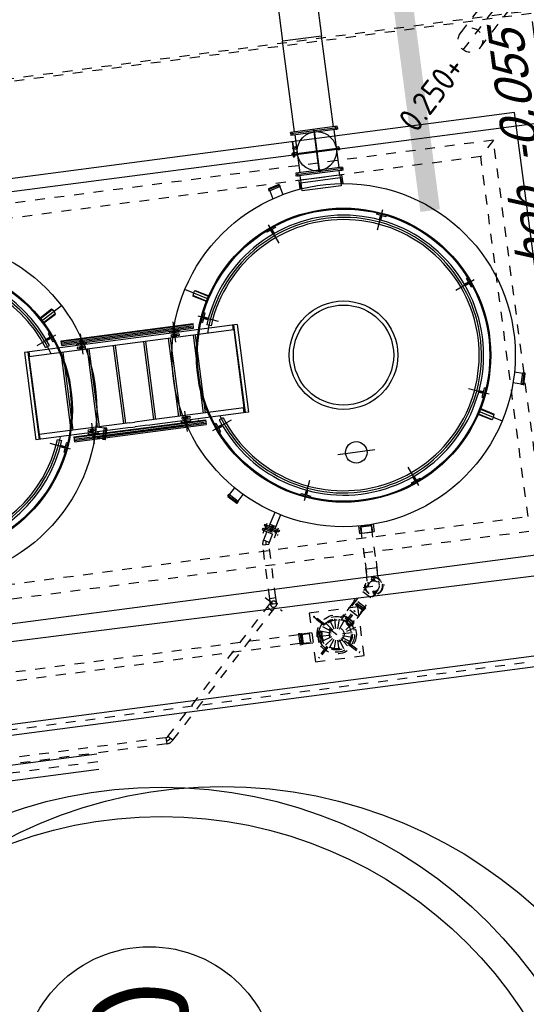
# Model space of a CAD drawing. Header units: metres. Extents: x 118052 to 118564, y 454784 to 455719.
# Tile 72 of 160: x 118271.73 to 118276.88, y 455268.94 to 455278.96. Entities that reach past the tile are written whole.
import ezdxf

# ---------------------------------------------------------------- set-up
doc = ezdxf.new("R2010")
doc.units = ezdxf.units.M
doc.header["$LTSCALE"] = 0.5
for name, pattern in [('DASHED', [19.05, 12.7, -6.35]), ('Tauw_HIDDEN2', [5.6, 4, -1.6]), ('Tauw_HIDDEN3', [2.8, 2, -0.8]), ('Tauw_L_Center2', [6.499, 4, -0.833, 0.833, -0.833])]:
    doc.linetypes.add(name, pattern=pattern)
for name, color, linetype in [('_gebouwen', 7, 'Continuous'), ('A06-001-01', 7, 'Continuous'), ('EL_N_A_EB00----REVISIE~-_-----', 1, 'Continuous'), ('KABELLOOP', 6, 'Continuous'), ('Koningsstal VIEUWPORT', 254, 'Continuous'), ('ME_N_A_EB00----kunstof-put~-_-----', 135, 'Continuous'), ('ME_N_H_EB00X---ALG_Stramien~-_-----', 135, 'Tauw_HIDDEN3'), ('ZU_B_-_EL999---LX_onb250_sdr00~H_-----', 1, 'Tauw_L_Center2'), ('ZU_B_-_EL999---LX_onb250_sdr00~W_-----', 8, 'Tauw_HIDDEN2'), ('ZU_N_-_AL999---LL_PE-110_pgr17__18_^100~-_-----', 7, 'Continuous'), ('ZU_N_-_EL999---LL_PE-110_pgr17~H_-----', 2, 'Tauw_L_Center2'), ('ZU_N_-_EL999---LL_PE-110_pgr17~W_-----', 15, 'Continuous'), ('ZU_N_-_EL999---LSSpvc160_pgr34~H_-----', 2, 'Tauw_L_Center2'), ('ZU_N_-_EL999---LSSpvc160_pgr34~W_-----', 8, 'Continuous'), ('ZU_N_D_EB00--E-BETON~-_-----', 7, 'Continuous')]:
    doc.layers.add(name, color=color, linetype=linetype)
doc.styles.add('ISOCPEUR', font='isocpeur.ttf', dxfattribs={"height": 2.5})
doc.styles.add('TAUW-ISOCP', font='tcb_isocp.shx')
doc.styles.add('WB025', font='ISO.SHX', dxfattribs={"height": 2.5})

# ---------------------------------------------------------------- blocks, each defined once
blk = doc.blocks.new('A$C6DFC50BF')
at = {"layer": 'KABELLOOP', "linetype": 'DASHED', "const_width": 200}
blk.add_lwpolyline([(76730, -89502), (79833, -89502)], dxfattribs=at)
blk = doc.blocks.new('Leidingen')
at = {"layer": 'ME_N_A_EB00----kunstof-put~-_-----'}
for p, q in [((-189121.5, -13635), (-189121.5, -30635)), ((-184621.5, -30635), (-184621.5, -13635)), ((-187296.5, -26336.1), (-187296.5, -25364.1)), ((-186396.5, -25364.1), (-187296.5, -25364.1)), ((-186396.5, -25399.1), (-187296.5, -25399.1)), ((-186396.5, -27549.5), (-186396.5, -25364.1)), ((-187296.5, -25404.1), (-187246.5, -25404.1)), ((-187296.5, -25409.1), (-187246.5, -25409.1)), ((-187246.5, -25404.1), (-187291.5, -25404.1)), ((-187246.5, -26336.1), (-187246.5, -25404.1)), ((-186446.5, -25404.1), (-187246.5, -25404.1)), ((-186446.5, -27509.5), (-186446.5, -25404.1)), ((-186396.5, -25404.1), (-186446.5, -25404.1)), ((-186446.5, -25404.1), (-186401.5, -25404.1)), ((-186396.5, -25409.1), (-186446.5, -25409.1)), ((-187434.1, -25703.6), (-187351.2, -25503.6)), ((-187417.9, -25645.1), (-187399.8, -25601.2)), ((-187319.3, -25584.1), (-187334.7, -25626.4)), ((-186373.7, -25584.1), (-186358.3, -25626.4)), ((-186341.9, -25503.6), (-186259, -25703.6)), ((-186275.1, -25645), (-186293.2, -25601.2)), ((-186124, -25599.5), (-186049.8, -25728.1)), ((-186119.9, -25597.2), (-186044.7, -25727.4)), ((-186101.6, -25575.4), (-185971.6, -25800.6)), ((-186073.5, -25570.4), (-185998.3, -25700.6)), ((-185995.2, -25696.6), (-186069.5, -25568)), ((-187462.9, -25642.7), (-187457.2, -25628.8)), ((-187370.6, -25680.9), (-187462.9, -25642.7)), ((-187364.8, -25667.1), (-187457.2, -25628.8)), ((-187404.1, -25650.8), (-187385.9, -25606.9)), ((-187370.6, -25680.9), (-187364.8, -25667.1)), ((-186235.8, -25628.8), (-186328.2, -25667)), ((-186322.4, -25680.9), (-186328.2, -25667)), ((-186230.1, -25642.6), (-186322.4, -25680.9)), ((-186288.9, -25650.8), (-186307.1, -25606.9)), ((-186230.1, -25642.6), (-186235.8, -25628.8)), ((-187366.5, -25751.1), (-187366.5, -27106.1)), ((-187316.5, -25751.1), (-187366.5, -25751.1)), ((-187356.5, -27106.1), (-187356.5, -25751.1)), ((-187341.5, -27086.1), (-187341.5, -25751.1)), ((-187326.5, -27106.1), (-187326.5, -25751.1)), ((-187316.5, -25751.1), (-187316.5, -27106.1)), ((-186446.5, -25731.1), (-187246.5, -25731.1)), ((-186446.5, -25751.1), (-187246.5, -25751.1)), ((-186376.5, -25751.1), (-186326.5, -25751.1)), ((-186376.5, -25751.1), (-186376.5, -27106.1)), ((-186366.5, -27106.1), (-186366.5, -25751.1)), ((-186351.5, -27086.1), (-186351.5, -25751.1)), ((-186336.5, -27106.1), (-186336.5, -25751.1)), ((-186326.5, -25751.1), (-186326.5, -27106.1)), ((-187296.5, -25901.1), (-187311.6, -25901.1)), ((-187311.5, -26001.1), (-187311.5, -25901.1)), ((-186381.5, -25901.1), (-186396.5, -25901.1)), ((-186381.5, -25901.1), (-186381.5, -26001.1)), ((-187410.8, -25951.1), (-187200.8, -25951.1)), ((-187374.6, -26043.3), (-187352.4, -25960.2)), ((-187311.5, -25943.6), (-187366.5, -25943.6)), ((-187311.5, -25958.6), (-187366.5, -25958.6)), ((-187346.5, -26884.5), (-187346.5, -25985.5)), ((-187316.5, -25943.6), (-187316.5, -25958.6)), ((-187296.5, -26001.1), (-187311.6, -26001.1)), ((-187288.7, -25946.1), (-187255.7, -25946.1)), ((-187280.5, -25911.1), (-187280.5, -25941.7)), ((-187280.5, -25941.7), (-187280.5, -25950.4)), ((-187280.5, -25981.1), (-187280.5, -25950.4)), ((-187271.5, -25924.7), (-187271.5, -25970)), ((-187268.4, -26071.8), (-187246.1, -25988.7)), ((-187262.5, -25911.1), (-187262.5, -25941.7)), ((-187262.5, -25941.7), (-187262.5, -25950.4)), ((-187262.5, -25981.1), (-187262.5, -25950.4)), ((-186446.5, -26001.1), (-187246.5, -26001.1)), ((-186282.3, -25951.1), (-186492.2, -25951.1)), ((-186404.4, -25946.1), (-186437.3, -25946.1)), ((-186430.5, -25911.1), (-186430.5, -25941.7)), ((-186430.5, -25941.7), (-186430.5, -25950.4)), ((-186430.5, -25981.1), (-186430.5, -25950.4)), ((-186421.5, -25924.7), (-186421.5, -25970)), ((-186412.5, -25911.1), (-186412.5, -25941.7)), ((-186412.5, -25941.7), (-186412.5, -25950.4)), ((-186412.5, -25981.1), (-186412.5, -25950.4)), ((-186381.5, -26001.1), (-186396.5, -26001.1)), ((-186326.5, -25943.6), (-186381.5, -25943.6)), ((-186326.5, -25958.6), (-186381.5, -25958.6)), ((-186376.5, -25913.6), (-186376.5, -25928.6)), ((-187385.1, -26063.2), (-187379.4, -26042)), ((-187383, -26066.9), (-187272.9, -26096.4)), ((-187379.4, -26042), (-187263.5, -26073)), ((-187374.6, -26043.3), (-187378.5, -26057.8)), ((-187378.5, -26057.8), (-187272.3, -26086.2)), ((-187268.4, -26071.8), (-187272.3, -26086.2)), ((-187269.2, -26094.3), (-187263.5, -26073)), ((-186446.5, -26021.1), (-187246.5, -26021.1)), ((-186446.5, -26271.1), (-187246.5, -26271.1)), ((-186446.5, -26291.1), (-187246.5, -26291.1)), ((-187296.5, -26336.1), (-187296.5, -26386.1)), ((-187296.5, -26486.1), (-187296.5, -26386.1)), ((-187296.5, -26486.1), (-187296.5, -26386.1)), ((-187246.5, -26336.1), (-187246.5, -26386.1)), ((-187246.5, -26486.1), (-187246.5, -26386.1)), ((-187246.5, -26486.1), (-187246.5, -26386.1)), ((-187296.5, -26536.1), (-187296.5, -26486.1)), ((-187246.5, -26536.1), (-187246.5, -26486.1)), ((-187296.5, -27549.5), (-187296.5, -26536.1)), ((-187246.5, -27509.5), (-187246.5, -26536.1)), ((-186446.5, -26581.1), (-187246.5, -26581.1)), ((-186446.5, -26601.1), (-187246.5, -26601.1)), ((-187410.8, -26906.1), (-187200.8, -26906.1)), ((-187366.5, -26898.6), (-187311.5, -26898.6)), ((-187316.5, -26913.6), (-187316.5, -26898.6)), ((-187296.5, -26856.1), (-187311.6, -26856.1)), ((-187311.5, -26956.1), (-187311.5, -26856.1)), ((-187280.5, -26876.1), (-187280.5, -26906.7)), ((-187271.5, -26932.4), (-187271.5, -26887.2)), ((-187262.5, -26876.1), (-187262.5, -26906.7)), ((-186446.5, -26836.1), (-187246.5, -26836.1)), ((-186446.5, -26856.1), (-187246.5, -26856.1)), ((-186282.3, -26906.1), (-186492.2, -26906.1)), ((-186430.5, -26876.1), (-186430.5, -26906.7)), ((-186421.5, -26932.4), (-186421.5, -26887.2)), ((-186412.5, -26876.1), (-186412.5, -26906.7)), ((-186381.5, -26856.1), (-186396.5, -26856.1)), ((-186381.5, -26856.1), (-186381.5, -26956.1)), ((-186381.5, -26898.6), (-186326.5, -26898.6)), ((-187366.5, -26913.6), (-187311.5, -26913.6)), ((-187311.6, -26956.1), (-187296.5, -26956.1)), ((-187288.7, -26911.1), (-187255.7, -26911.1)), ((-187280.5, -26915.4), (-187280.5, -26906.7)), ((-187280.5, -26946.1), (-187280.5, -26915.4)), ((-187262.5, -26915.4), (-187262.5, -26906.7)), ((-187262.5, -26946.1), (-187262.5, -26915.4)), ((-186404.4, -26911.1), (-186437.3, -26911.1)), ((-186430.5, -26915.4), (-186430.5, -26906.7)), ((-186430.5, -26946.1), (-186430.5, -26915.4)), ((-186412.5, -26915.4), (-186412.5, -26906.7)), ((-186412.5, -26946.1), (-186412.5, -26915.4)), ((-186396.5, -26956.1), (-186381.5, -26956.1)), ((-186381.5, -26913.6), (-186326.5, -26913.6)), ((-186376.5, -26943.6), (-186376.5, -26928.6)), ((-187316.5, -27106.1), (-187366.5, -27106.1)), ((-186446.5, -27091.1), (-187246.5, -27091.1)), ((-186376.5, -27106.1), (-186326.5, -27106.1)), ((-186101.6, -27294.7), (-185971.6, -27069.5)), ((-187370.6, -27189.1), (-187462.9, -27227.4)), ((-187364.8, -27203), (-187457.2, -27241.2)), ((-187434.1, -27166.4), (-187351.2, -27366.5)), ((-187370.6, -27189.1), (-187364.8, -27203)), ((-186446.5, -27111.1), (-187246.5, -27111.1)), ((-186341.9, -27366.5), (-186259, -27166.4)), ((-186322.4, -27189.1), (-186328.2, -27203)), ((-186235.8, -27241.3), (-186328.2, -27203)), ((-186230.1, -27227.4), (-186322.4, -27189.1)), ((-186124, -27270.6), (-186049.8, -27141.9)), ((-186119.9, -27272.8), (-186044.7, -27142.6)), ((-186073.5, -27299.6), (-185998.3, -27169.4)), ((-185995.2, -27173.4), (-186069.5, -27302)), ((-188121.5, -27229.4), (-188202.1, -27310)), ((-188115.8, -27237.9), (-188193.6, -27315.7)), ((-188101.7, -27244.9), (-188186.5, -27329.8)), ((-188117.2, -27229.4), (-188101.7, -27244.9)), ((-188105.2, -27248.5), (-188115.8, -27237.9)), ((-188105.2, -27248.5), (-188044.4, -27309.3)), ((-187462.9, -27227.4), (-187457.2, -27241.2)), ((-187417.9, -27225), (-187399.8, -27268.8)), ((-187404.1, -27219.2), (-187385.9, -27263.1)), ((-187319.3, -27285.9), (-187334.7, -27243.7)), ((-186373.7, -27285.9), (-186358.3, -27243.7)), ((-186288.9, -27219.3), (-186307.1, -27263.1)), ((-186275.1, -27225), (-186293.2, -27268.9)), ((-186230.1, -27227.4), (-186235.8, -27241.3)), ((-188202.1, -27314.2), (-188186.5, -27329.8)), ((-188183, -27326.3), (-188193.6, -27315.7)), ((-188183, -27326.3), (-188122.2, -27387.1)), ((-187296.5, -27504.5), (-187246.5, -27504.5)), ((-186396.5, -27504.5), (-186446.5, -27504.5)), ((-188464.6, -27555.6), (-188547.1, -27698.5)), ((-188492.5, -27575.9), (-188543.5, -27664.2)), ((-188450.7, -27563.6), (-188533.2, -27706.5)), ((-188477.6, -27634.1), (-188527, -27605.6)), ((-188492.5, -27575.9), (-188518, -27620)), ((-188474.5, -27608.7), (-188506, -27663.3)), ((-188492.5, -27575.9), (-188505.5, -27568.4)), ((-188448.1, -27588.2), (-188497, -27560)), ((-188480.3, -27582.9), (-188492.5, -27575.9)), ((-188475.9, -27607.2), (-188474.5, -27608.7)), ((-188458.9, -27617.7), (-188474.5, -27608.7)), ((-188450.7, -27563.6), (-188464.6, -27555.6)), ((-187296.5, -27509.5), (-187246.5, -27509.5)), ((-186396.5, -27514.5), (-187296.5, -27514.5)), ((-186396.5, -27549.5), (-187296.5, -27549.5)), ((-187246.5, -27509.5), (-187291.5, -27509.5)), ((-186446.5, -27509.5), (-187246.5, -27509.5)), ((-186446.5, -27509.5), (-186401.5, -27509.5)), ((-186396.5, -27509.5), (-186446.5, -27509.5)), ((-188510.6, -27696.4), (-188559.5, -27668.2)), ((-188556.5, -27656.7), (-188543.5, -27664.2)), ((-188533.2, -27706.5), (-188547.1, -27698.5)), ((-188518, -27620), (-188543.5, -27664.2)), ((-188531.3, -27671.2), (-188543.5, -27664.2)), ((-188485.6, -27647.9), (-188535, -27619.4)), ((-188508.1, -27662.9), (-188506, -27663.3)), ((-188490.4, -27672.3), (-188506, -27663.3)), ((-188458.9, -27617.7), (-188490.4, -27672.3)), ((-188377.5, -27737.5), (-188490.4, -27672.3)), ((-188485.6, -27647.9), (-188477.6, -27634.1)), ((-188346, -27682.9), (-188458.9, -27617.7)), ((-188265, -27997.4), (-188065, -28080.2)), ((-188204.1, -27968.5), (-188242.4, -28060.9)), ((-188190.2, -27974.2), (-188228.5, -28066.6)), ((-188204.1, -27968.5), (-188190.2, -27974.2)), ((-185428, -27997.4), (-185628, -28080.3)), ((-185489, -27968.5), (-185502.8, -27974.3)), ((-185464.5, -28066.7), (-185502.8, -27974.3)), ((-185450.7, -28060.9), (-185489, -27968.5)), ((-188242.4, -28060.9), (-188228.5, -28066.6)), ((-188212.2, -28027.3), (-188168.3, -28045.5)), ((-188206.5, -28013.5), (-188162.6, -28031.7)), ((-185486.6, -28013.5), (-185530.4, -28031.7)), ((-185480.8, -28027.4), (-185524.7, -28045.6)), ((-185450.7, -28060.9), (-185464.6, -28066.7)), ((-185088.2, -28056.8), (-185171.3, -28079.1)), ((-185068.2, -28046.3), (-185089.5, -28052)), ((-185058.4, -28167.9), (-185089.5, -28052)), ((-185088.2, -28056.8), (-185073.7, -28052.9)), ((-185045.2, -28159.2), (-185073.7, -28052.9)), ((-185035, -28158.5), (-185064.6, -28048.4)), ((-185059.7, -28163), (-185142.8, -28185.3)), ((-185059.7, -28163), (-185045.2, -28159.2)), ((-185037.2, -28162.2), (-185058.4, -28167.9)), ((-187846.5, -28774.7), (-187846.5, -28395.3)), ((-185131.6, -28385), (-185021.5, -28385)), ((-185131.6, -28785), (-185131.6, -28385)), ((-185021.5, -28365), (-185110.4, -28365)), ((-185108.7, -28379), (-185046.5, -28379)), ((-185046.5, -28379), (-185046.5, -28785)), ((-185021.5, -28805), (-185021.5, -28365)), ((-185021.5, -28385), (-184974.6, -28385)), ((-184979.6, -28362.5), (-184954.6, -28362.5)), ((-184974.6, -28825), (-184974.6, -28345)), ((-184974.6, -28345), (-184959.6, -28345)), ((-184939.6, -28362.5), (-184964.6, -28362.5)), ((-184959.6, -28825), (-184959.6, -28345)), ((-184944.6, -28345), (-184959.6, -28345)), ((-184959.6, -28825), (-184959.6, -28345)), ((-184944.6, -28825), (-184944.6, -28345)), ((-184554.6, -28385), (-184944.6, -28385)), ((-184775.2, -28338), (-184775.2, -28351)), ((-184733.8, -28338), (-184775.2, -28338)), ((-184619.8, -28351), (-184775.2, -28351)), ((-184773.2, -28340), (-184773.2, -28349)), ((-184733.8, -28340), (-184773.2, -28340)), ((-184619.8, -28349), (-184773.2, -28349)), ((-184764.6, -28385), (-184764.6, -28355)), ((-184734.6, -28355), (-184764.6, -28355)), ((-184757.1, -28332), (-184755.1, -28330)), ((-184757.1, -28338), (-184757.1, -28332)), ((-184742.1, -28332), (-184757.1, -28332)), ((-184757.1, -28349), (-184757.1, -28340)), ((-184757.1, -28355), (-184757.1, -28351)), ((-184744.1, -28330), (-184755.1, -28330)), ((-184749.6, -28820), (-184749.6, -28325)), ((-184742.1, -28332), (-184744.1, -28330)), ((-184742.1, -28338), (-184742.1, -28332)), ((-184742.1, -28349), (-184742.1, -28340)), ((-184742.1, -28355), (-184742.1, -28351)), ((-184734.6, -28385), (-184734.6, -28355)), ((-184733.8, -28338), (-184733.8, -28340)), ((-184702.1, -28385), (-184702.1, -28351)), ((-184677.1, -28351), (-184702.1, -28351)), ((-184689.6, -28392.8), (-184689.6, -28340.3)), ((-184677.1, -28385), (-184677.1, -28351)), ((-184619.8, -28349), (-184619.8, -28351)), ((-184534.6, -28362.5), (-184559.6, -28362.5)), ((-184554.6, -28825), (-184554.6, -28345)), ((-184539.6, -28345), (-184554.6, -28345)), ((-184544.6, -28362.5), (-184519.6, -28362.5)), ((-184539.6, -28825), (-184539.6, -28345)), ((-184539.6, -28825), (-184539.6, -28345)), ((-184539.6, -28345), (-184524.6, -28345)), ((-184524.6, -28825), (-184524.6, -28345)), ((-184524.6, -28385), (-183590.8, -28385)), ((-183590.8, -28785), (-183590.8, -28385)), ((-183190.8, -28385), (-183590.8, -28385)), ((-188594.9, -28510.5), (-188671.4, -28510.5)), ((-188671.4, -28510.5), (-188671.4, -28660.5)), ((-188671.6, -28525.5), (-188671.6, -28530.5)), ((-188610.5, -28525.5), (-188671.6, -28525.5)), ((-188606.6, -28530.5), (-188671.6, -28530.5)), ((-188671.6, -28530.5), (-188671.6, -28599.4)), ((-188671.6, -28599.4), (-188671.6, -28645.5)), ((-188595.6, -28530.5), (-188671.4, -28530.5)), ((-188606.6, -28530.5), (-188606.6, -28640.5)), ((-188604.6, -28532.5), (-188606.6, -28530.5)), ((-188602.6, -28530.5), (-188604.6, -28532.5)), ((-188604.6, -28532.5), (-188604.6, -28638.5)), ((-188602.6, -28640.5), (-188602.6, -28530.5)), ((-188595.6, -28530.5), (-188602.6, -28530.5)), ((-184534.6, -28585), (-184964.6, -28585)), ((-184947, -28585), (-184522.5, -28585)), ((-188671.6, -28640.5), (-188606.6, -28640.5)), ((-188671.6, -28645.5), (-188610.5, -28645.5)), ((-188595.6, -28640.5), (-188671.4, -28640.5)), ((-188594.9, -28660.5), (-188671.4, -28660.5)), ((-188606.6, -28640.5), (-188604.6, -28638.5)), ((-188604.6, -28638.5), (-188602.6, -28640.5)), ((-188602.6, -28640.5), (-188595.6, -28640.5)), ((-185021.5, -28785), (-185131.6, -28785)), ((-185021.5, -28805), (-185110.4, -28805)), ((-185046.5, -28791), (-185108.7, -28791)), ((-185046.5, -28785), (-185046.5, -28791)), ((-185021.5, -28785), (-184974.6, -28785)), ((-184979.6, -28807.5), (-184954.6, -28807.5)), ((-184939.6, -28807.5), (-184964.6, -28807.5)), ((-184554.6, -28785), (-184944.6, -28785)), ((-184764.6, -28815), (-184764.6, -28785)), ((-184734.6, -28815), (-184734.6, -28785)), ((-184534.6, -28807.5), (-184559.6, -28807.5)), ((-184544.6, -28807.5), (-184519.6, -28807.5)), ((-184524.6, -28785), (-183590.8, -28785)), ((-183190.8, -28785), (-183590.8, -28785)), ((-184974.6, -28825), (-184959.6, -28825)), ((-184944.6, -28825), (-184959.6, -28825)), ((-184734.6, -28815), (-184764.6, -28815)), ((-184539.6, -28825), (-184554.6, -28825)), ((-184539.6, -28825), (-184524.6, -28825)), ((-188265, -29172.5), (-188065.2, -29089.7)), ((-188242.4, -29109), (-188228.5, -29103.2)), ((-188242.4, -29109), (-188204.1, -29201.4)), ((-188228.5, -29103.2), (-188190.3, -29195.6)), ((-185428.1, -29172.5), (-185627.9, -29089.8)), ((-185502.8, -29195.7), (-185464.6, -29103.3)), ((-185489, -29201.4), (-185450.7, -29109)), ((-185450.7, -29109), (-185464.6, -29103.3)), ((-188212.3, -29142.5), (-188168.4, -29124.3)), ((-188206.5, -29156.3), (-188162.6, -29138.2)), ((-188204.1, -29201.4), (-188190.2, -29195.6)), ((-185486.6, -29156.4), (-185530.5, -29138.2)), ((-185480.8, -29142.6), (-185524.7, -29124.4)), ((-185489, -29201.4), (-185502.9, -29195.7)), ((-187434.1, -30003.4), (-187351.4, -29803.6)), ((-186259, -30003.5), (-186341.8, -29803.7)), ((-187591.6, -29875.4), (-187721.6, -30100.5)), ((-187697.9, -29996.6), (-187623.7, -29868.1)), ((-187619.6, -29870.4), (-187694.8, -30000.6)), ((-187573.2, -29897.2), (-187648.4, -30027.4)), ((-187569.1, -29899.6), (-187643.4, -30028.1)), ((-187418, -29944.9), (-187399.8, -29901)), ((-187404.1, -29950.6), (-187386, -29906.8)), ((-186289, -29950.7), (-186307.2, -29906.8)), ((-186275.1, -29944.9), (-186293.3, -29901)), ((-187463, -29942.5), (-187457.3, -29928.6)), ((-187463, -29942.5), (-187370.6, -29980.8)), ((-187457.3, -29928.6), (-187364.9, -29966.9)), ((-187370.6, -29980.8), (-187364.9, -29966.9)), ((-186328.3, -29966.9), (-186235.9, -29928.7)), ((-186322.5, -29980.8), (-186328.3, -29966.9)), ((-186322.5, -29980.8), (-186230.1, -29942.5)), ((-186230.1, -29942.5), (-186235.9, -29928.7)), ((-187374.6, -30343.2), (-187352.3, -30260.1)), ((-187268.3, -30371.7), (-187246.1, -30288.6)), ((-187385.1, -30363.2), (-187379.4, -30341.9)), ((-187383, -30366.8), (-187272.9, -30396.3)), ((-187379.4, -30341.9), (-187263.5, -30373)), ((-187374.6, -30343.2), (-187378.5, -30357.7)), ((-187378.5, -30357.7), (-187272.2, -30386.2)), ((-187268.3, -30371.7), (-187272.2, -30386.2)), ((-187269.2, -30394.2), (-187263.5, -30373)), ((-189121.5, -30635), (-184621.5, -30635))]:
    blk.add_line(p, q, dxfattribs=at)
for centre, radius in [((-186846.5, -24285), 1750), ((-186846.5, -24285.2), 1500), ((-186846.5, -24285.2), 1490), ((-187271.5, -25946.1), 15), ((-187271.5, -25946.1), 10), ((-186421.5, -25946.1), 15), ((-186421.5, -25946.1), 10), ((-186846.5, -28585), 1750), ((-187271.5, -26911.1), 15), ((-187271.5, -26911.1), 10), ((-186421.5, -26911.1), 15), ((-186421.5, -26911.1), 10), ((-186846.5, -28585.1), 1500), ((-186846.5, -28585.1), 1490), ((-186846.5, -28585.1), 553), ((-186846.5, -28585), 510.9), ((-184749.6, -28585), 200), ((-187846.5, -28585), 110)]:
    blk.add_circle(centre, radius, dxfattribs=at)
for centre, radius, start, end in [((-186846.5, -24284.9), 1427.5, 110, 250.00188), ((-186846.5, -24284.9), 1405, 110, 251.31986), ((-186846.5, -24284.9), 1382.5, 110, 250.00194), ((-186846.5, -24284.9), 1405, 286.54077, 70), ((-186846.5, -24284.9), 1382.5, 289.99806, 70), ((-186846.5, -24284.9), 1427.5, 289.99812, 70), ((-186057.6, -25651.6), 77, 275.83796, 324.16204), ((-187271.5, -25911.1), 9, 360, 180), ((-186421.5, -25911.1), 9, 360, 180), ((-187271.5, -25981.1), 9, 180, 360), ((-186421.5, -25981.1), 9, 180, 360), ((-187382.2, -26064), 3, 165, 255), ((-187272.1, -26093.5), 3, 255, 345), ((-187271.5, -26876.1), 9, 360, 180), ((-186421.5, -26876.1), 9, 360, 180), ((-187271.5, -26946.1), 9, 180, 360), ((-186421.5, -26946.1), 9, 180, 360), ((-186846.5, -28936.1), 1960, 103.57358, 103.87449), ((-186057.6, -27218.5), 77, 35.83796, 84.16204), ((-186846.5, -28585.1), 1427.5, 109.99812, 70.00188), ((-186846.5, -28585.1), 1405, 108.68014, 73.45923), ((-186846.5, -28585.1), 1382.5, 109.99806, 70.00194), ((-188119.4, -27231.5), 3, 45, 135), ((-188200, -27312.1), 3, 135, 225), ((-185067.5, -28049.2), 3, 15, 105), ((-185037.9, -28159.3), 3, 285, 15), ((-187635.5, -29951.5), 77, 215.83796, 264.16204), ((-187382.2, -30363.9), 3, 165, 255), ((-187272.1, -30393.5), 3, 255, 345)]:
    blk.add_arc(centre, radius, start, end, dxfattribs=at)
at = {"layer": 'ME_N_H_EB00X---ALG_Stramien~-_-----'}
for p, q in [((-190541.9, -26283.4), (-190541.9, -11849.3)), ((-190478.9, -26283.4), (-190478.9, -11849.3)), ((-183640.8, -30935), (-183640.8, -13635)), ((-183612.8, -31635), (-183612.8, -13635)), ((-188871.5, -13885), (-188871.5, -30385)), ((-184871.5, -30385), (-184871.5, -13885)), ((-188721.5, -14035), (-188721.5, -30235)), ((-185021.5, -30235), (-185021.5, -14035)), ((-189705.4, -27760.9), (-189705.4, -23986.6)), ((-189615.4, -27760.9), (-189615.4, -23986.6)), ((-190478.9, -26283.4), (-190541.9, -26283.4)), ((-190514.3, -26350.2), (-190469.7, -26305.6)), ((-190514.3, -26350.2), (-189293.8, -27570.6)), ((-190469.7, -26305.6), (-189249.3, -27526.1)), ((-189193.4, -27470.3), (-189349.7, -27626.5)), ((-189293.8, -27481.5), (-189338.4, -27526.1)), ((-189271.5, -27589), (-189271.5, -27503.8)), ((-189271.5, -27516.9), (-189208.5, -27516.9)), ((-189271.5, -27579.9), (-189208.5, -27579.9)), ((-189271.5, -27589), (-189271.5, -27592.9)), ((-189208.5, -27516.9), (-189208.5, -27579.9)), ((-189208.5, -27516.9), (-188658.9, -27516.9)), ((-189208.5, -27579.9), (-188658.9, -27579.9)), ((-188658.9, -27516.9), (-188658.9, -27579.9)), ((-188643.2, -27584.1), (-188611.7, -27529.5)), ((-188560.6, -27631.8), (-188643.2, -27584.1)), ((-188529.1, -27577.2), (-188611.7, -27529.5)), ((-188503.6, -27533.1), (-188586.1, -27676)), ((-188489.7, -27541.1), (-188572.2, -27684)), ((-188538.3, -27536.1), (-188489.4, -27564.3)), ((-188489.7, -27541.1), (-188503.6, -27533.1)), ((-188600.8, -27644.3), (-188551.9, -27672.6)), ((-188572.2, -27684), (-188586.1, -27676)), ((-189717.9, -27762.5), (-189716.4, -27760.9)), ((-189717.9, -27762.5), (-189717.9, -27776.7)), ((-189717.9, -27776.7), (-189716.4, -27778.3)), ((-189602.9, -27776.7), (-189717.9, -27776.7)), ((-189604.5, -27760.9), (-189716.4, -27760.9)), ((-189604.5, -27778.3), (-189716.4, -27778.3)), ((-189714.8, -27778.3), (-189714.8, -27792.6)), ((-189714.8, -27792.6), (-189713.2, -27794.2)), ((-189606.1, -27792.6), (-189714.8, -27792.6)), ((-189713.2, -27794.2), (-189713.2, -27952.6)), ((-189607.7, -27794.2), (-189713.2, -27794.2)), ((-189705.4, -27760.9), (-189705.4, -28005.2)), ((-189615.4, -27760.9), (-189615.4, -28005.2)), ((-189606.1, -27792.6), (-189607.7, -27794.2)), ((-189607.7, -27794.2), (-189607.7, -27952.6)), ((-189606.1, -27778.3), (-189606.1, -27792.6)), ((-189604.5, -27760.9), (-189602.9, -27762.5)), ((-189602.9, -27776.7), (-189604.5, -27778.3)), ((-189602.9, -27762.5), (-189602.9, -27776.7)), ((-189705.4, -27873.4), (-189615.4, -27873.4)), ((-189777.1, -28040.1), (-189876.2, -27941)), ((-189448.9, -27934.6), (-189872, -28357.7)), ((-189766.5, -28029.4), (-189865.5, -27930.4)), ((-189717.9, -27970), (-189716.4, -27968.4)), ((-189717.9, -27970), (-189717.9, -27984.3)), ((-189602.9, -27970), (-189717.9, -27970)), ((-189717.9, -27984.3), (-189716.4, -27985.9)), ((-189604.5, -27968.4), (-189716.4, -27968.4)), ((-189604.5, -27985.9), (-189716.4, -27985.9)), ((-189714.8, -27954.2), (-189713.2, -27952.6)), ((-189714.8, -27954.2), (-189714.8, -27968.4)), ((-189606.1, -27954.2), (-189714.8, -27954.2)), ((-189607.7, -27952.6), (-189713.2, -27952.6)), ((-189678.7, -28089.7), (-189709.9, -27993.7)), ((-189660.4, -28086.8), (-189660.4, -27985.9)), ((-189660.4, -28086.8), (-189660.4, -27985.9)), ((-189642.2, -28089.7), (-189611, -27993.7)), ((-189606.1, -27954.2), (-189607.7, -27952.6)), ((-189606.1, -27954.2), (-189606.1, -27968.4)), ((-189602.9, -27970), (-189604.5, -27968.4)), ((-189602.9, -27984.3), (-189604.5, -27985.9)), ((-189602.9, -27970), (-189602.9, -27984.3)), ((-189554.4, -28029.4), (-189456.8, -27931.9)), ((-189543.8, -28040.1), (-189446.2, -27942.5)), ((-189716.6, -28127.6), (-189812.6, -28096.4)), ((-189708.2, -28111.2), (-189789.9, -28051.8)), ((-189695.2, -28098.1), (-189754.5, -28016.4)), ((-189625.7, -28098.1), (-189566.4, -28016.4)), ((-189612.6, -28111.2), (-189531, -28051.8)), ((-189604.2, -28127.6), (-189508.3, -28096.4)), ((-189719.5, -28145.9), (-189820.4, -28145.9)), ((-189716.6, -28164.1), (-189812.6, -28195.3)), ((-189708.2, -28180.6), (-189789.9, -28239.9)), ((-189695.2, -28193.7), (-189754.5, -28275.3)), ((-189678.7, -28202.1), (-189709.9, -28298.1)), ((-189660.4, -28205), (-189660.4, -28305.9)), ((-189660.4, -28205), (-189660.4, -28305.9)), ((-189612.6, -28180.6), (-189531, -28239.9)), ((-189604.2, -28164.1), (-189508.3, -28195.3)), ((-189601.4, -28145.9), (-189500.4, -28145.9)), ((-189595.4, -28307.4), (-189499.2, -28211.1)), ((-189182.6, -28546.1), (-189524.7, -28204.1)), ((-189496.4, -28211.1), (-189499.2, -28211.1)), ((-189484.2, -28223.4), (-189496.4, -28211.1)), ((-189777.1, -28252.2), (-189874.7, -28349.7)), ((-189766.5, -28262.8), (-189864.1, -28360.3)), ((-189642.2, -28252.1), (-189611, -28348.1)), ((-189625.7, -28243.7), (-189566.4, -28325.3)), ((-189260.4, -28623.9), (-189602.6, -28281.8)), ((-189595.4, -28310.1), (-189595.4, -28307.4)), ((-189583.1, -28322.4), (-189595.4, -28310.1)), ((-189583.1, -28322.4), (-189484.2, -28223.4)), ((-189580.4, -28322.4), (-189484.2, -28226.1)), ((-189566.8, -28333.3), (-189473.2, -28239.8)), ((-189564, -28333.3), (-189473.2, -28242.5)), ((-189554.4, -28262.8), (-189455.3, -28361.8)), ((-189543.8, -28252.2), (-189444.7, -28351.2)), ((-189503.1, -28381.2), (-189425.3, -28303.4)), ((-189473.2, -28239.8), (-189485.5, -28227.5)), ((-189484.2, -28223.4), (-189484.2, -28226.1)), ((-189473.2, -28239.8), (-189473.2, -28242.5)), ((-189364.4, -28351.3), (-189473.2, -28242.5)), ((-189583.1, -28322.4), (-189580.4, -28322.4)), ((-189566.8, -28333.3), (-189579, -28321)), ((-189566.8, -28333.3), (-189564, -28333.3)), ((-189455.2, -28442.1), (-189564, -28333.3)), ((-189455.2, -28442.1), (-189364.4, -28351.3)), ((-189455.2, -28444.9), (-189361.7, -28351.3)), ((-189444.3, -28461.3), (-189345.3, -28362.3)), ((-189444.3, -28458.5), (-189348, -28362.3)), ((-189429.3, -28473.6), (-189333, -28377.3)), ((-189361.7, -28351.3), (-189364.4, -28351.3)), ((-189349.4, -28363.6), (-189361.7, -28351.3)), ((-189345.3, -28362.3), (-189348, -28362.3)), ((-189333, -28374.6), (-189345.3, -28362.3)), ((-189333, -28374.6), (-189333, -28377.3)), ((-189455.2, -28444.9), (-189455.2, -28442.1)), ((-189442.9, -28457.2), (-189455.2, -28444.9)), ((-189444.3, -28461.3), (-189444.3, -28458.5)), ((-189432, -28473.6), (-189444.3, -28461.3)), ((-189429.3, -28473.6), (-189432, -28473.6)), ((-189260.4, -28468.3), (-189338.2, -28546.1)), ((-189221.5, -28474.5), (-189221.5, -28695.5)), ((-189295, -28571.5), (-189280, -28571.5)), ((-189280, -28576.5), (-189295, -28576.5)), ((-189295, -28593.5), (-189280, -28593.5)), ((-189280, -28598.5), (-189295, -28598.5)), ((-188974, -28530), (-189221.5, -28530)), ((-189163, -28571.5), (-189148, -28571.5)), ((-189148, -28576.5), (-189163, -28576.5)), ((-189163, -28593.5), (-189148, -28593.5)), ((-189148, -28598.5), (-189163, -28598.5)), ((-189151.8, -28526.5), (-189125.4, -28526.5)), ((-189125.4, -28643.5), (-189125.4, -28526.5)), ((-189125.4, -28530), (-188671.6, -28530)), ((-189041.5, -28640), (-189041.5, -28530)), ((-188974, -28640), (-189221.5, -28640)), ((-189151.8, -28643.5), (-189125.4, -28643.5)), ((-189125.4, -28640), (-188671.6, -28640)), ((-188721.5, -30235), (-185021.5, -30235)), ((-184871.5, -30385), (-185021.5, -30235)), ((-188871.5, -30385), (-184871.5, -30385))]:
    blk.add_line(p, q, dxfattribs=at)
blk.add_lwpolyline([(-189410.4, -28395.9), (-189410.4, -27895.9), (-189910.4, -27895.9), (-189910.4, -28395.9)], close=True, dxfattribs=at)
for centre, radius in [((-189660.4, -28145.9), 200), ((-189660.4, -28145.9), 182.5), ((-189660.4, -28145.9), 160), ((-189660.4, -28145.9), 157.5), ((-189660.4, -28145.9), 157.5), ((-189660.4, -28145.9), 147.7), ((-189660.4, -28145.9), 75), ((-189221.5, -28585), 91), ((-189221.5, -28585), 86.5), ((-189221.5, -28585), 55)]:
    blk.add_circle(centre, radius, dxfattribs=at)
for centre, radius, start, end in [((-190447.4, -26283.4), 94.5, 180, 225), ((-190447.4, -26283.4), 63, 180, 225), ((-190447.4, -26283.4), 31.5, 180, 225), ((-189271.5, -27548.4), 31.5, 90, 270), ((-189271.5, -27548.4), 31.5, 270, 90), ((-188658.9, -27611.4), 94.5, 60, 90), ((-188658.9, -27611.4), 63, 60, 90), ((-188658.9, -27611.4), 31.5, 60, 90), ((-189660.4, -28145.9), 297.5, 133.58619, 136.47536), ((-189661.7, -28147.6), 297.5, 43.58619, 46.47536), ((-189658.9, -28144.8), 297.5, 223.52463, 226.4138), ((-189660.2, -28146.1), 297.5, 313.52464, 316.41381), ((-189221.5, -28498.5), 4.5, 358.50948, 181.49052), ((-189308, -28585), 4.5, 88.50948, 271.49052), ((-189295, -28574), 2.5, 90, 270), ((-189295, -28596), 2.5, 90, 270), ((-189282.7, -28523.9), 4.5, 43.50948, 226.49052), ((-189280, -28574), 2.5, 270, 90), ((-189280, -28596), 2.5, 270, 90), ((-189163, -28574), 2.5, 90, 270), ((-189163, -28596), 2.5, 90, 270), ((-189160.4, -28523.9), 4.5, 313.50948, 136.49052), ((-189148, -28574), 2.5, 270, 90), ((-189148, -28596), 2.5, 270, 90), ((-189135, -28585), 4.5, 268.50948, 91.49052), ((-189282.7, -28646.2), 4.5, 133.50948, 316.49052), ((-189221.5, -28671.5), 4.5, 178.50948, 1.49052), ((-189160.4, -28646.2), 4.5, 223.50948, 46.49052)]:
    blk.add_arc(centre, radius, start, end, dxfattribs=at)
at = {"layer": 'ZU_B_-_EL999---LX_onb250_sdr00~H_-----'}
blk.add_lwpolyline([(-183918, -30197.3), (-183384.9, -30730.3)], dxfattribs=at)
at = {"layer": 'ZU_B_-_EL999---LX_onb250_sdr00~W_-----'}
for points in [[(-183742.2, -30196.3), (-183296.6, -30641.9)], [(-183919, -30373.1), (-183473.3, -30818.7)]]:
    blk.add_lwpolyline(points, dxfattribs=at)
blk.add_circle((-183829.6, -30285.7), 125, dxfattribs=at)
at = {"layer": 'ZU_N_-_EL999---LL_PE-110_pgr17~H_-----'}
blk.add_lwpolyline([(-183781.8, -30989.7), (-189811.5, -30990.3, -0.4142136), (-190196.6, -30605.3), (-190197.8, -17380.6, 0.1993102), (-190311, -17107.9), (-198624, -8821.9, 0.1986671), (-198896.1, -8709.6), (-205952.2, -8714.4, -0.4140063), (-206337.5, -8329.9), (-206339.7, -6716.3)], format="xyb", dxfattribs=at)
at = {"layer": 'ZU_N_-_EL999---LL_PE-110_pgr17~W_-----'}
for points in [[(-183722.9, -31044.7), (-189811.5, -31045.3, -0.4142136), (-190251.6, -30605.3), (-190252.8, -17380.6, 0.1993102), (-190349.9, -17146.9), (-198662.9, -8860.9, 0.1986671), (-198896, -8764.6), (-205952.2, -8769.4, -0.4140063), (-206392.5, -8330), (-206394.7, -6716.4)], [(-183722.9, -30934.7), (-189811.5, -30935.3, -0.4142136), (-190141.6, -30605.3), (-190142.8, -17380.6, 0.1993102), (-190272.2, -17069), (-198585.2, -8783, 0.1986671), (-198896.1, -8654.6), (-205952.2, -8659.4, -0.4140063), (-206282.5, -8329.9), (-206284.7, -6716.2)]]:
    blk.add_lwpolyline(points, format="xyb", dxfattribs=at)
at = {"layer": 'ZU_N_-_EL999---LSSpvc160_pgr34~H_-----'}
blk.add_lwpolyline([(-190632.3, -25562.3), (-190632.9, -16405.8, 0.1990732), (-190797.2, -16009.6), (-196629.3, -10185.4, -0.1989124), (-196793.6, -9789.6), (-196795.8, -6573.8)], format="xyb", dxfattribs=at)
at = {"layer": 'ZU_N_-_EL999---LSSpvc160_pgr34~W_-----'}
for points in [[(-190712.3, -25562.3), (-190712.9, -16405.8, 0.1990732), (-190853.7, -16066.2), (-196685.8, -10242, -0.1989124), (-196873.6, -9789.6), (-196875.8, -6573.8)], [(-190552.3, -25562.3), (-190552.9, -16405.8, 0.1990732), (-190740.6, -15953), (-196572.8, -10128.8, -0.1989124), (-196713.6, -9789.5), (-196715.8, -6573.7)]]:
    blk.add_lwpolyline(points, format="xyb", dxfattribs=at)
at = {"layer": 'ZU_N_D_EB00--E-BETON~-_-----'}
for radius in [4700, 4400]:
    blk.add_circle((-195632.3, -25562.7), radius, dxfattribs=at)
at = {"layer": 'EL_N_A_EB00----REVISIE~-_-----'}
blk.add_blockref('A$C6DFC50BF', (-262229.9, 59850.1), dxfattribs=at)
at = {"layer": 'ZU_B_-_EL999---LX_onb250_sdr00~H_-----', "style": 'WB025'}
blk.add_text('0.250+', height=250, rotation=315.0175, dxfattribs=at).set_placement((-184706.8, -29612))
at = {"layer": 'ZU_N_-_AL999---LL_PE-110_pgr17__18_^100~-_-----', "ltscale": 2, "style": 'TAUW-ISOCP', "oblique": 20.00024}
blk.add_text('bob. -0.055', height=360, rotation=0.00544, dxfattribs=at).set_placement((-186221.8, -30829.4))

msp = doc.modelspace()

# ---------------------------------------------------------------- linework, layer by layer
at = {"layer": '_gebouwen'}
msp.add_lwpolyline([(118260.528, 455275.76), (118261.128, 455271.31), (118277.958, 455273.425), (118277.384, 455277.953), (118260.528, 455275.76)], dxfattribs=at)
for centre, radius in [((118273.791, 455266.414), 4.744), ((118273.052, 455268.228), 1.3)]:
    msp.add_circle(centre, radius, dxfattribs=at)

# ---------------------------------------------------------------- block references
at = {"layer": 'Koningsstal VIEUWPORT', "color": 6, "xscale": 0.0009975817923, "yscale": 0.0009975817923, "zscale": 0.0009975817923, "rotation": 97.46987594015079}
msp.add_blockref('Leidingen', (118222.52, 455456.651), dxfattribs=at)

# ---------------------------------------------------------------- texts
at = {"layer": 'A06-001-01', "style": 'ISOCPEUR'}
msp.add_text('160', height=1, rotation=97.7506, dxfattribs=at).set_placement((118273.664, 455267.353))

doc.saveas('drawing.dxf')
